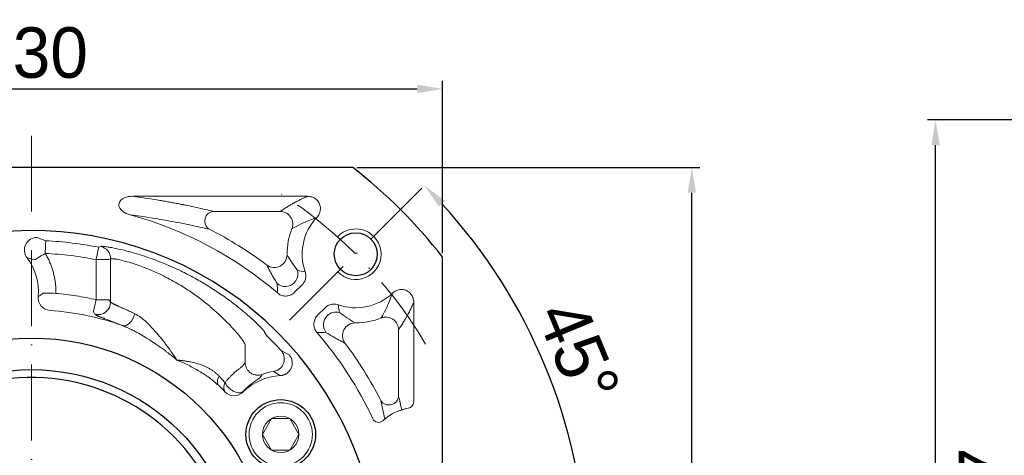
# Model space of a CAD drawing. Header units: millimetres. Extents: x 6153 to 7022, y -675 to -61.
# Tile 5 of 12: x 6309 to 6464, y -260 to -191. Entities that reach past the tile are written whole.
import ezdxf

# ---------------------------------------------------------------- set-up
doc = ezdxf.new("R2010")
doc.units = ezdxf.units.MM
doc.header["$PDSIZE"] = -5
doc.linetypes.add('ACAD_ISO10W100', pattern=[18, 12, -3, 0, -3])
doc.layers.get('0').update_dxf_attribs({"lineweight": 18})
doc.layers.get('Defpoints').update_dxf_attribs({"lineweight": 18})
for name, color, linetype, lineweight in [('中心线层', 7, 'ACAD_ISO10W100', 0), ('尺寸线层', 3, 'Continuous', 18), ('粗实线', 7, 'Continuous', 40), ('细实线', 7, 'Continuous', 18)]:
    doc.layers.add(name, color=color, linetype=linetype, lineweight=lineweight)
doc.styles.add('工程字', font='txt')
doc.dimstyles.new('ISO-25', dxfattribs={"dimtxt": 8, "dimasz": 4, "dimexe": 1.25, "dimexo": 0.625, "dimgap": 1.7, "dimtad": 1, "dimtxsty": '工程字', "dimcen": 2, "dimdle": 8, "dimadec": 0, "dimazin": 0, "dimtfac": 1, "dimtmove": 0, "dimatfit": 3, "dimfxl": 1, "dimarcsym": 0})

# ---------------------------------------------------------------- blocks, each defined once
blk = doc.blocks.new('*D86')
at = {"layer": 'Defpoints', "color": 0}
for p in [(6375.69, -201.72), (6245.69, -228.34), (6375.69, -228.34)]:
    blk.add_point(p, dxfattribs=at)
at = {"layer": '尺寸线层', "color": 0, "lineweight": -2}
for p, q in [((6245.69, -227.71), (6245.69, -200.47)), ((6375.69, -227.71), (6375.69, -200.47)), ((6249.69, -201.72), (6371.69, -201.72))]:
    blk.add_line(p, q, dxfattribs=at)
at = {"layer": '尺寸线层', "color": 0}
for points in [[(6249.69, -201.05), (6249.69, -202.38), (6245.69, -201.72)], [(6371.69, -202.38), (6371.69, -201.05), (6375.69, -201.72)]]:
    blk.add_solid(points, dxfattribs=at)
at = {"layer": '尺寸线层', "color": 0, "insert": (6310.69, -196.02), "char_height": 8, "attachment_point": 5, "style": '工程字'}
blk.add_mtext('130', dxfattribs=at)
blk = doc.blocks.new('*D87')
at = {"layer": 'Defpoints', "color": 0}
for p in [(6374.68, -215.15), (6349.23, -240.61), (6395.56, -256.4), (6240.69, -279.14), (6380.69, -279.14)]:
    blk.add_point(p, dxfattribs=at)
at = {"layer": '尺寸线层', "color": 0, "lineweight": -2}
blk.add_line((6381.32, -279.14), (6399.81, -279.14), dxfattribs=at)
blk.add_arc((6310.69, -279.14), 87.87, 2.6085, 42.3915, dxfattribs=at)
at = {"layer": '尺寸线层', "color": 0}
for points in [[(6376.07, -219.44), (6375.1, -220.36), (6372.82, -217.01)], [(6397.8, -275.16), (6399.13, -275.13), (6398.56, -279.14)]]:
    blk.add_solid(points, dxfattribs=at)
at = {"layer": '尺寸线层', "color": 0, "insert": (6397.14, -243.34), "char_height": 8, "attachment_point": 5, "rotation": 292.5, "style": '工程字'}
blk.add_mtext('45%%d', dxfattribs=at)
blk = doc.blocks.new('*D89')
at = {"layer": 'Defpoints', "color": 0}
for p in [(6361.5, -214.14), (6415.08, -214.14), (6361.5, -344.14)]:
    blk.add_point(p, dxfattribs=at)
at = {"layer": '尺寸线层', "color": 0, "lineweight": -2}
for p, q in [((6362.12, -214.14), (6416.33, -214.14)), ((6415.08, -340.14), (6415.08, -218.14)), ((6362.12, -344.14), (6416.33, -344.14))]:
    blk.add_line(p, q, dxfattribs=at)
at = {"layer": '尺寸线层', "color": 0}
for points in [[(6415.75, -218.14), (6414.42, -218.14), (6415.08, -214.14)], [(6414.42, -340.14), (6415.75, -340.14), (6415.08, -344.14)]]:
    blk.add_solid(points, dxfattribs=at)
at = {"layer": '尺寸线层', "color": 0, "insert": (6409.38, -279.14), "char_height": 8, "attachment_point": 5, "rotation": 90, "style": '工程字'}
blk.add_mtext('130', dxfattribs=at)
blk = doc.blocks.new('*D97')
at = {"layer": 'Defpoints', "color": 0}
for p in [(6348.6, -217.35), (6272.78, -340.94)]:
    blk.add_point(p, dxfattribs=at)
at = {"layer": '尺寸线层', "color": 0, "lineweight": -2}
blk.add_line((6291.5, -310.42), (6275.65, -336.25), dxfattribs=at)
at = {"layer": '尺寸线层', "color": 0}
blk.add_solid([(6274.87, -335.77), (6276.43, -336.73), (6272.78, -340.94)], dxfattribs=at)
at = {"layer": '尺寸线层', "color": 0, "insert": (6280.33, -318.11), "char_height": 8.5, "attachment_point": 5, "rotation": 58.4699, "style": '工程字'}
blk.add_mtext('{{\\H0.9412x;∅145}}', dxfattribs=at)
blk = doc.blocks.new('*D110')
at = {"layer": 'Defpoints', "color": 0}
for p in [(6467.13, -224.14), (6540.44, -224.14), (6540.44, -334.14)]:
    blk.add_point(p, dxfattribs=at)
at = {"layer": '尺寸线层', "color": 0, "lineweight": -2}
for p, q in [((6539.81, -224.14), (6465.88, -224.14)), ((6467.13, -330.14), (6467.13, -228.14)), ((6539.81, -334.14), (6465.88, -334.14))]:
    blk.add_line(p, q, dxfattribs=at)
at = {"layer": '尺寸线层', "color": 0}
for points in [[(6467.79, -228.14), (6466.46, -228.14), (6467.13, -224.14)], [(6466.46, -330.14), (6467.79, -330.14), (6467.13, -334.14)]]:
    blk.add_solid(points, dxfattribs=at)
at = {"layer": '尺寸线层', "color": 0, "insert": (6461.43, -277.51), "char_height": 8, "attachment_point": 5, "rotation": 90, "style": '工程字'}
blk.add_mtext('%%C110h7', dxfattribs=at)
blk = doc.blocks.new('*D111')
at = {"layer": 'Defpoints', "color": 0}
for p in [(6453.62, -206.64), (6550.94, -206.64), (6550.94, -351.64)]:
    blk.add_point(p, dxfattribs=at)
at = {"layer": '尺寸线层', "color": 0, "lineweight": -2}
for p, q in [((6550.31, -206.64), (6452.37, -206.64)), ((6453.62, -347.64), (6453.62, -210.64)), ((6550.31, -351.64), (6452.37, -351.64))]:
    blk.add_line(p, q, dxfattribs=at)
at = {"layer": '尺寸线层', "color": 0}
for points in [[(6454.29, -210.64), (6452.96, -210.64), (6453.62, -206.64)], [(6452.96, -347.64), (6454.29, -347.64), (6453.62, -351.64)]]:
    blk.add_solid(points, dxfattribs=at)
at = {"layer": '尺寸线层', "color": 0, "insert": (6447.92, -279.14), "char_height": 8, "attachment_point": 5, "rotation": 90, "style": '工程字'}
blk.add_mtext('%%C145', dxfattribs=at)

msp = doc.modelspace()

# ---------------------------------------------------------------- linework, layer by layer
for p, q in [((6354.3308, -218.7168), (6326.6982, -218.7168)), ((6339.5039, -221.1084), (6350.0189, -221.1084)), ((6352.2845, -233.91), (6353.477, -232.7176)), ((6355.9239, -237.5494), (6357.1163, -236.3569)), ((6371.1171, -235.5031), (6371.1171, -251.2503)), ((6368.7255, -250.33), (6368.7255, -239.815))]:
    msp.add_line(p, q)
at = {"color": 7, "linetype": 'Continuous', "lineweight": 15}
for p, q in [((6312.9386, -225.7605), (6311.6022, -225.2143)), ((6321.6148, -226.6437), (6321.3139, -226.7799)), ((6322.9138, -228.7388), (6320.9165, -228.7388)), ((6320.9165, -235.0808), (6320.9165, -228.7388)), ((6322.9138, -228.7388), (6323.2049, -228.6006)), ((6323.2049, -235.4484), (6323.2049, -228.6006)), ((6322.9138, -235.0808), (6320.9165, -235.0808)), ((6322.9138, -235.0808), (6323.2049, -235.4484)), ((6347.8547, -240.7558), (6347.5471, -240.1929)), ((6344.4672, -245.0174), (6344.4672, -242.1918)), ((6351.4165, -243.7801), (6350.1391, -243.1074)), ((6340.3574, -247.1875), (6341.2708, -248.1993)), ((6341.2798, -249.5886), (6341.2774, -249.662)), ((6344.123, -249.6898), (6344.1168, -249.6216))]:
    msp.add_line(p, q, dxfattribs=at)
at = {"color": 7, "linetype": 'Continuous', "lineweight": 15, "flags": 128}
for points in [[(6312.8545, -227.7575), (6312.8705, -227.3762), (6312.886, -227.0089), (6312.9003, -226.6692), (6312.9129, -226.3694), (6312.9234, -226.1206), (6312.9314, -225.932), (6312.9365, -225.8105), (6312.9386, -225.7605)], [(6321.3139, -226.7799), (6321.304, -226.829), (6321.2798, -226.9482), (6321.2423, -227.1332), (6321.1928, -227.3772), (6321.1331, -227.6713), (6321.0655, -228.0046), (6320.9924, -228.3648), (6320.9165, -228.7388)], [(6312.8545, -227.7575), (6312.5317, -227.9529), (6312.2204, -228.1412), (6311.932, -228.3158), (6311.6767, -228.4703), (6311.4637, -228.5992), (6311.3006, -228.6979), (6311.1934, -228.7628), (6311.1458, -228.7916)], [(6312.5563, -234.0363), (6312.6119, -234.0374), (6312.7373, -234.0398), (6312.9278, -234.0434), (6313.1768, -234.0482), (6313.4752, -234.054), (6313.8123, -234.0604), (6314.176, -234.0674), (6314.5532, -234.0747)], [(6320.4661, -237.0266), (6320.4787, -236.9724), (6320.5069, -236.8503), (6320.5499, -236.6646), (6320.6061, -236.422), (6320.6734, -236.1313), (6320.7494, -235.8028), (6320.8314, -235.4484), (6320.9165, -235.0808)], [(6327.0236, -237.2961), (6326.8937, -237.7093), (6326.7098, -238.1029), (6326.4806, -238.4582), (6326.2169, -238.7585), (6325.9313, -238.9894), (6325.6372, -239.14), (6325.3487, -239.2033), (6325.0793, -239.1761)]]:
    msp.add_lwpolyline(points, dxfattribs=at)
for centre, radius, start, end in [((6310.6905, -279.1434), 59.5734, 49.253031, 74.803456), ((6361.9557, -227.8782), 8.4734, 136.7652, 199.134594), ((6310.6905, -279.1434), 61.9649, 53.09187, 62.996404), ((6361.9557, -227.8782), 10.8649, 158.187328, 180), ((6361.9557, -227.8782), 8.4734, 250.865406, 313.2348), ((6361.9557, -227.8782), 10.8649, 270, 291.812672), ((6310.6905, -279.1434), 59.5734, 25.057765, 40.746969), ((6310.6905, -279.1434), 61.9649, 27.003596, 36.90813)]:
    msp.add_arc(centre, radius, start, end)
at = {"color": 7, "linetype": 'Continuous', "lineweight": 15}
for centre, radius, start, end in [((6310.6905, -279.1434), 53.4303, 78.531535, 87.588538), ((6321.2028, -228.6029), 2.002, 0.066391, 78.125367), ((6321.2007, -235.4397), 2.0041, 256.752593, 359.750984), ((6310.6905, -279.1434), 53.4303, 42.411462, 45.927722), ((6341.4228, -247.9981), 1.3387, 142.737257, 207.867109), ((6371.6608, -260.1434), 8.0261, 99.847428, 132.500056), ((6371.6608, -260.1434), 8.0261, 98.570149, 128.126206)]:
    msp.add_arc(centre, radius, start, end, dxfattribs=at)
at = {"lineweight": 15}
for centre, start, end in [((6370.1171, -251.2503), 279.847428, 0), ((6365.5628, -253.4887), 205.057765, 312.500056)]:
    msp.add_arc(centre, 1, start, end, dxfattribs=at)
for centre, major_axis, ratio, start_param, end_param in [((6339.5039, -222.6026), (0.3502, 1.4585), 0.93641458, 0.25100834, 2.89058431), ((6349.099, -228.0032), (-1.7848, -0.9025), 0.98101458, 0.46610402, 2.67548863), ((6350.8138, -231.0001), (-0.5066, -1.9348), 0.99490252, 1.04372902, 2.09786363)]:
    msp.add_ellipse(centre, major_axis=major_axis, ratio=ratio, start_param=start_param, end_param=end_param)
at = {"extrusion": (0, 0, -1)}
for centre, major_axis, ratio, start_param, end_param in [((6358.8338, -239.0201), (-1.9348, -0.5066), 0.99490252, 1.04372902, 2.09786363), ((6361.8307, -240.7349), (-0.9025, -1.7848), 0.98101458, 0.46610402, 2.67548863), ((6367.2312, -250.33), (1.4585, 0.3502), 0.93641458, 0.25100834, 2.89058431)]:
    msp.add_ellipse(centre, major_axis=major_axis, ratio=ratio, start_param=start_param, end_param=end_param, dxfattribs=at)
for points, knots in [([(6326.3065, -221.6529), (6325.8772, -221.5502), (6325.4719, -221.3791), (6324.7644, -220.8312), (6324.4478, -220.4172), (6324.55, -219.4763), (6324.9631, -219.1331), (6325.7947, -218.7691), (6326.2499, -218.7034), (6326.6982, -218.7168)], [0, 0, 0, 0, 0.25, 0.25, 0.5, 0.5, 0.75, 0.75, 1, 1, 1, 1]), ([(6326.6982, -218.7168), (6327.9903, -218.8892), (6329.4145, -219.1012), (6330.8251, -219.3368), (6330.9985, -219.3662), (6331.037, -219.3727), (6331.0532, -219.3755), (6331.1051, -219.3843), (6331.2091, -219.402), (6331.5909, -219.4677), (6332.0102, -219.5417), (6332.3971, -219.6117), (6332.5028, -219.6309), (6332.5733, -219.6438), (6332.6051, -219.6497), (6332.7691, -219.6797), (6333.1624, -219.7525), (6333.8168, -219.8767), (6334.372, -219.9855), (6334.6655, -220.0441), (6334.7144, -220.0538), (6334.7287, -220.0567), (6334.7576, -220.0625), (6334.8301, -220.077), (6335.0185, -220.115), (6335.6566, -220.2449), (6337.1674, -220.5636), (6338.5678, -220.8836), (6339.5039, -221.1084)], [0, 0, 0, 0, 0.25, 0.28125, 0.28515625, 0.28515625, 0.2890625, 0.2890625, 0.296875, 0.3125, 0.375, 0.390625, 0.3984375, 0.3984375, 0.40625, 0.40625, 0.4375, 0.5, 0.5625, 0.5703125, 0.5703125, 0.57421875, 0.57421875, 0.578125, 0.59375, 0.625, 0.75, 1, 1, 1, 1]), ([(6354.3308, -218.7168), (6354.1772, -218.7832), (6353.9894, -218.866), (6353.6661, -219.0147), (6353.5515, -219.0683), (6353.3704, -219.155), (6353.2776, -219.1999), (6353.1816, -219.2471), (6353.1169, -219.2791), (6353.0839, -219.2955), (6352.7892, -219.4428), (6352.5703, -219.5581), (6352.2937, -219.7075), (6352.2102, -219.7533), (6352.097, -219.8162), (6352.0434, -219.8462), (6351.9942, -219.8739), (6351.9703, -219.8874), (6351.9586, -219.8941), (6351.9471, -219.9006), (6351.9395, -219.9049), (6351.9355, -219.9072), (6351.8189, -219.9735), (6351.6769, -220.0555), (6351.4256, -220.2053), (6351.3354, -220.2596), (6351.1914, -220.3479), (6351.1172, -220.3936), (6351.0269, -220.45), (6350.9808, -220.4789), (6350.9609, -220.4914), (6350.9476, -220.4998), (6350.9407, -220.5041), (6350.5175, -220.7713), (6350.2212, -220.9714), (6350.0189, -221.1084)], [0, 0, 0, 0, 0.125, 0.125, 0.1875, 0.1875, 0.21875, 0.234375, 0.234375, 0.25, 0.25, 0.375, 0.375, 0.4375, 0.4375, 0.46875, 0.484375, 0.484375, 0.4921875, 0.49609375, 0.49609375, 0.5, 0.5, 0.625, 0.625, 0.6875, 0.6875, 0.71875, 0.734375, 0.7421875, 0.74609375, 0.74609375, 0.75, 0.75, 1, 1, 1, 1]), ([(6354.3308, -218.7168), (6354.5668, -218.714), (6354.8069, -218.7504), (6355.2564, -218.9003), (6355.4722, -219.0166), (6355.8337, -219.3075), (6355.9875, -219.4833), (6356.2126, -219.8609), (6356.2914, -220.0657), (6356.3741, -220.4793), (6356.3808, -220.6935), (6356.3268, -221.112), (6356.2638, -221.3216), (6356.0737, -221.7193), (6355.94, -221.9104), (6355.7824, -222.0739)], [0, 0, 0, 0, 0.15185197, 0.15185197, 0.30422565, 0.30422565, 0.44880575, 0.44880575, 0.58461449, 0.58461449, 0.71758575, 0.71758575, 0.85399496, 0.85399496, 1, 1, 1, 1]), ([(6338.8254, -223.934), (6337.81, -223.7028), (6335.8813, -223.2636), (6332.7484, -222.6531), (6329.6724, -222.1192), (6327.3801, -221.8018), (6326.3065, -221.6532)], [0, 0, 0, 0, 0.29363982, 0.55770124, 0.79284234, 1, 1, 1, 1]), ([(6350.0189, -221.1084), (6350.5644, -221.1145), (6351.2614, -221.4111), (6352.0493, -222.575), (6352.0657, -223.3324), (6351.8687, -223.8411)], [0, 0, 0, 0, 0.5, 0.5, 1, 1, 1, 1]), ([(6355.7824, -222.074), (6355.3487, -222.2308), (6354.4088, -222.5706), (6353.1232, -223.1593), (6352.3051, -223.6039), (6351.8687, -223.8411)], [0, 0, 0, 0, 0.2854704, 0.61877015, 1, 1, 1, 1]), ([(6351.0913, -227.9838), (6351.3401, -228.3938), (6351.7908, -229.1364), (6352.441, -230.0523), (6352.7323, -230.4625)], [0, 0, 0, 0, 0.55207917, 1, 1, 1, 1]), ([(6349.5382, -232.5306), (6349.3404, -232.2098), (6348.9129, -231.5164), (6348.3823, -230.5522), (6348.0693, -229.9285), (6347.9025, -229.5963)], [0, 0, 0, 0, 0.28688943, 0.62011359, 1, 1, 1, 1]), ([(6353.9505, -230.6557), (6354.0237, -230.8644), (6354.0623, -231.0887), (6354.063, -231.5314), (6354.025, -231.756), (6353.8792, -232.1732), (6353.7696, -232.3716), (6353.584, -232.6048), (6353.5321, -232.6629), (6353.477, -232.7176)], [0, 0, 0, 0, 0.2991436, 0.2991436, 0.59840058, 0.59840058, 0.89632343, 0.89632343, 1, 1, 1, 1]), ([(6352.2226, -232.4089), (6351.9047, -232.7224), (6351.4177, -232.9608), (6350.3897, -233.0074), (6349.8831, -232.814), (6349.5382, -232.5306)], [0, 0, 0, 0, 0.5, 0.5, 1, 1, 1, 1]), ([(6371.1171, -235.5031), (6371.1199, -235.2671), (6371.0835, -235.027), (6370.9336, -234.5775), (6370.8173, -234.3617), (6370.5264, -234.0002), (6370.3506, -233.8463), (6369.973, -233.6213), (6369.7682, -233.5425), (6369.3545, -233.4598), (6369.1404, -233.4531), (6368.7218, -233.5071), (6368.5123, -233.57), (6368.1146, -233.7602), (6367.9235, -233.8939), (6367.7599, -234.0515)], [0, 0, 0, 0, 0.15185197, 0.15185197, 0.30422565, 0.30422565, 0.44880575, 0.44880575, 0.58461449, 0.58461449, 0.71758575, 0.71758575, 0.85399496, 0.85399496, 1, 1, 1, 1]), ([(6352.2845, -233.91), (6352.1283, -234.0679), (6351.9429, -234.2014), (6351.5435, -234.3969), (6351.3238, -234.4615), (6350.884, -234.5123), (6350.6579, -234.5002), (6350.2292, -234.4033), (6350.0208, -234.3176), (6349.7432, -234.1454), (6349.6562, -234.0812), (6349.5752, -234.0106)], [0, 0, 0, 0, 0.22445378, 0.22445378, 0.44908645, 0.44908645, 0.67125526, 0.67125526, 0.89260943, 0.89260943, 1, 1, 1, 1]), ([(6367.7599, -234.0515), (6367.6031, -234.4852), (6367.2633, -235.4251), (6366.6746, -236.7107), (6366.23, -237.5288), (6365.9928, -237.9652)], [0, 0, 0, 0, 0.2854704, 0.61877015, 1, 1, 1, 1]), ([(6359.1782, -235.8834), (6358.9695, -235.8102), (6358.7452, -235.7716), (6358.3025, -235.7709), (6358.0779, -235.8089), (6357.6607, -235.9547), (6357.4623, -236.0643), (6357.229, -236.2499), (6357.171, -236.3018), (6357.1163, -236.3569)], [0, 0, 0, 0, 0.2991436, 0.2991436, 0.59840058, 0.59840058, 0.89632343, 0.89632343, 1, 1, 1, 1]), ([(6371.1171, -235.5031), (6371.0506, -235.6567), (6370.9679, -235.8445), (6370.8192, -236.1677), (6370.7655, -236.2824), (6370.6789, -236.4635), (6370.634, -236.5563), (6370.5868, -236.6523), (6370.5548, -236.717), (6370.5384, -236.75), (6370.3911, -237.0447), (6370.2758, -237.2635), (6370.1264, -237.5402), (6370.0806, -237.6237), (6370.0177, -237.7369), (6369.9877, -237.7905), (6369.96, -237.8397), (6369.9465, -237.8636), (6369.9398, -237.8753), (6369.9333, -237.8868), (6369.929, -237.8944), (6369.9267, -237.8984), (6369.8604, -238.015), (6369.7784, -238.157), (6369.6286, -238.4083), (6369.5743, -238.4985), (6369.486, -238.6425), (6369.4403, -238.7167), (6369.3839, -238.807), (6369.355, -238.8531), (6369.3425, -238.873), (6369.3341, -238.8863), (6369.3298, -238.8932), (6369.0626, -239.3164), (6368.8624, -239.6127), (6368.7255, -239.815)], [0, 0, 0, 0, 0.125, 0.125, 0.1875, 0.1875, 0.21875, 0.234375, 0.234375, 0.25, 0.25, 0.375, 0.375, 0.4375, 0.4375, 0.46875, 0.484375, 0.484375, 0.4921875, 0.49609375, 0.49609375, 0.5, 0.5, 0.625, 0.625, 0.6875, 0.6875, 0.71875, 0.734375, 0.7421875, 0.74609375, 0.74609375, 0.75, 0.75, 1, 1, 1, 1]), ([(6355.9239, -237.5494), (6355.766, -237.7056), (6355.6325, -237.891), (6355.437, -238.2904), (6355.3724, -238.5101), (6355.3215, -238.9499), (6355.3337, -239.176), (6355.4306, -239.6047), (6355.5162, -239.8131), (6355.6885, -240.0907), (6355.7527, -240.1777), (6355.8233, -240.2587)], [0, 0, 0, 0, 0.22445378, 0.22445378, 0.44908645, 0.44908645, 0.67125526, 0.67125526, 0.89260943, 0.89260943, 1, 1, 1, 1]), ([(6357.425, -237.6113), (6357.1115, -237.9292), (6356.8731, -238.4162), (6356.8265, -239.4442), (6357.0199, -239.9508), (6357.3033, -240.2957)], [0, 0, 0, 0, 0.5, 0.5, 1, 1, 1, 1]), ([(6361.8501, -238.7426), (6361.4401, -238.4938), (6360.6975, -238.0431), (6359.7816, -237.3929), (6359.3714, -237.1016)], [0, 0, 0, 0, 0.55207917, 1, 1, 1, 1]), ([(6368.7255, -239.815), (6368.7194, -239.2695), (6368.4228, -238.5725), (6367.2589, -237.7846), (6366.5015, -237.7682), (6365.9928, -237.9652)], [0, 0, 0, 0, 0.5, 0.5, 1, 1, 1, 1]), ([(6357.3033, -240.2957), (6357.6241, -240.4935), (6358.3175, -240.921), (6359.2817, -241.4516), (6359.9054, -241.7646), (6360.2376, -241.9314)], [0, 0, 0, 0, 0.28688943, 0.62011359, 1, 1, 1, 1])]:
    msp.add_open_spline(points, degree=3, knots=knots)
at = {"color": 7, "linetype": 'Continuous', "lineweight": 15}
for points, knots in [([(6311.6022, -225.2144), (6310.848, -225.2012), (6310.1152, -225.64), (6309.6088, -226.6323), (6309.535, -227.0168), (6309.6035, -227.7561), (6309.7444, -228.1181), (6309.9705, -228.4156)], [0, 0, 0, 0, 0.5, 0.5, 0.75, 0.75, 1, 1, 1, 1]), ([(6347.5471, -240.1929), (6347.541, -240.1823), (6347.5258, -240.1562), (6347.4831, -240.0951), (6347.4055, -239.9952), (6347.2902, -239.8586), (6347.0896, -239.6339), (6346.7738, -239.2992), (6346.256, -238.7814), (6345.2721, -237.8486), (6343.7739, -236.5455), (6341.7492, -234.9896), (6339.7774, -233.6192), (6337.636, -232.293), (6335.7736, -231.2666), (6334.2221, -230.4926), (6332.652, -229.7611), (6331.1488, -229.1331), (6329.5999, -228.5526), (6328.0889, -228.0317), (6326.2158, -227.4725), (6324.6221, -227.0859), (6323.6103, -226.8799), (6323.0184, -226.7749), (6322.4945, -226.6926), (6322.1213, -226.6474), (6321.8729, -226.6292), (6321.7462, -226.6262), (6321.6579, -226.6306), (6321.6289, -226.6394), (6321.6148, -226.6437)], [0, 0, 0, 0, 0.00717924, 0.01765149, 0.03142474, 0.04831427, 0.06252366, 0.09361596, 0.12478843, 0.16115351, 0.25025226, 0.31264536, 0.37528133, 0.43767886, 0.50007714, 0.52899772, 0.56243714, 0.62495458, 0.6477695, 0.68736067, 0.74954403, 0.81185597, 0.85006507, 0.87438562, 0.89729148, 0.93702623, 0.95389976, 0.97002538, 0.98539385, 1, 1, 1, 1]), ([(6320.9165, -228.7388), (6319.5826, -228.4954), (6316.9146, -228.0087), (6314.2079, -227.8412), (6312.8545, -227.7575)], [0, 0, 0, 0, 0.5, 1, 1, 1, 1]), ([(6312.8545, -227.7575), (6312.9111, -227.8528), (6313.0243, -228.0432), (6313.1836, -228.3343), (6313.3349, -228.6288), (6313.4774, -228.9272), (6313.6115, -229.2294), (6313.7369, -229.5353), (6313.8537, -229.845), (6313.962, -230.1585), (6314.0617, -230.4758), (6314.183, -230.9028), (6314.312, -231.4417), (6314.4301, -232.0942), (6314.5101, -232.7508), (6314.5553, -233.4116), (6314.5539, -233.8533), (6314.5532, -234.0747)], [0, 0, 0, 0, 0.05018566, 0.10022746, 0.15016497, 0.20003801, 0.24988655, 0.29975063, 0.34967023, 0.39968522, 0.44983524, 0.50015959, 0.60059181, 0.70047254, 0.8001204, 0.89985622, 1, 1, 1, 1]), ([(6323.2049, -228.6006), (6323.2114, -228.5977), (6323.2246, -228.5918), (6323.2571, -228.5862), (6323.2988, -228.5829), (6323.3506, -228.5822), (6323.4119, -228.584), (6323.4828, -228.5886), (6323.5632, -228.5958), (6323.6529, -228.6058), (6323.7517, -228.6187), (6323.8597, -228.6343), (6324.052, -228.6649), (6324.5885, -228.7632), (6325.598, -228.9985), (6326.8272, -229.3658), (6327.8443, -229.7124), (6328.7872, -230.07), (6329.8578, -230.5194), (6331.0089, -231.0432), (6332.5604, -231.8135), (6334.4061, -232.8591), (6336.3393, -234.1501), (6338.0373, -235.422), (6339.5949, -236.718), (6340.9943, -238.0027), (6342.0476, -239.0786), (6342.7394, -239.837), (6343.2362, -240.4066), (6343.5877, -240.8307), (6343.8262, -241.1359), (6343.9652, -241.3203), (6344.0577, -241.4495), (6344.1216, -241.5463), (6344.1575, -241.6064), (6344.1705, -241.6331), (6344.1761, -241.6447)], [0, 0, 0, 0, 0.00914061, 0.01829122, 0.02744982, 0.03661423, 0.04578213, 0.05495107, 0.06411856, 0.07328208, 0.08243914, 0.0915873, 0.10072426, 0.12751331, 0.20070737, 0.2516416, 0.27546909, 0.31276497, 0.35013017, 0.38261241, 0.42516092, 0.49996099, 0.5621883, 0.62471188, 0.68733255, 0.74973448, 0.81252167, 0.8507891, 0.87543228, 0.91542513, 0.93758022, 0.9508359, 0.96860495, 0.9815313, 0.99198991, 1, 1, 1, 1]), ([(6311.7627, -234.6064), (6311.7167, -235.1334), (6311.8908, -235.6766), (6312.5752, -236.477), (6313.0858, -236.7338), (6313.6139, -236.7698)], [0, 0, 0, 0, 0.5, 0.5, 1, 1, 1, 1]), ([(6311.7627, -234.6064), (6311.8947, -234.514), (6312.1643, -234.3255), (6312.4239, -234.134), (6312.5563, -234.0363)], [0, 0, 0, 0, 0.48966429, 1, 1, 1, 1]), ([(6314.5532, -234.0747), (6315.6223, -234.186), (6317.7612, -234.4086), (6319.8645, -234.8567), (6320.9165, -235.0808)], [0, 0, 0, 0, 0.49980671, 1, 1, 1, 1]), ([(6323.2049, -235.4484), (6323.2115, -235.4572), (6323.2248, -235.4747), (6323.2576, -235.5045), (6323.2996, -235.5367), (6323.3515, -235.5716), (6323.4127, -235.6092), (6323.483, -235.6494), (6323.5622, -235.6924), (6323.6501, -235.738), (6323.7463, -235.7862), (6323.8507, -235.8372), (6323.963, -235.8908), (6324.083, -235.9471), (6324.2104, -236.006), (6324.4617, -236.1211), (6324.8776, -236.3075), (6325.4078, -236.5448), (6325.8692, -236.7543), (6326.2352, -236.9229), (6326.6193, -237.1023), (6326.8888, -237.2314), (6327.0239, -237.2961)], [0, 0, 0, 0, 0.03629112, 0.07252208, 0.10868869, 0.144785, 0.18080355, 0.21673551, 0.25257088, 0.28829867, 0.32390706, 0.3593836, 0.39471536, 0.42988911, 0.46489152, 0.49970928, 0.62503412, 0.7491784, 0.81120939, 0.87375295, 0.93672029, 1, 1, 1, 1]), ([(6320.7415, -237.3905), (6320.7483, -237.3985), (6320.762, -237.4145), (6320.795, -237.4412), (6320.837, -237.4698), (6320.8886, -237.5006), (6320.9496, -237.5335), (6321.0197, -237.5687), (6321.099, -237.6061), (6321.1871, -237.6458), (6321.2841, -237.6878), (6321.3896, -237.7322), (6321.5036, -237.779), (6321.626, -237.8282), (6321.7565, -237.8799), (6321.8951, -237.9342), (6322.0415, -237.991), (6322.1957, -238.0504), (6322.4035, -238.1301), (6322.6739, -238.2335), (6323.0182, -238.3652), (6323.3862, -238.5065), (6323.7768, -238.6578), (6324.1897, -238.8196), (6324.6221, -238.9911), (6324.9269, -239.1144), (6325.0793, -239.1761)], [0, 0, 0, 0, 0.03423776, 0.06836532, 0.10239098, 0.1363224, 0.17016659, 0.20393, 0.23761852, 0.27123756, 0.30479203, 0.33828644, 0.37172493, 0.4051113, 0.43844906, 0.47174149, 0.50499168, 0.53820256, 0.57137698, 0.63279045, 0.69410659, 0.75534469, 0.81652619, 0.87767573, 0.93882224, 1, 1, 1, 1]), ([(6327.0236, -237.2961), (6327.3231, -237.4673), (6327.9293, -237.8138), (6329.1154, -238.8434), (6330.5504, -240.3695), (6332.1788, -242.4229), (6333.1844, -243.887), (6333.6905, -244.6237)], [0, 0, 0, 0, 0.11909866, 0.24099414, 0.48881998, 0.74276529, 1, 1, 1, 1]), ([(6333.6905, -244.6237), (6333.5125, -244.4767), (6333.1794, -244.2015), (6332.7073, -243.825), (6332.301, -243.5083), (6331.9621, -243.2501), (6331.3819, -242.8158), (6330.5944, -242.2501), (6329.5015, -241.5171), (6328.4483, -240.8604), (6327.5111, -240.3271), (6326.7874, -239.9475), (6326.2717, -239.6939), (6325.8271, -239.4896), (6325.4426, -239.3239), (6325.1952, -239.2283), (6325.0769, -239.1827)], [0, 0, 0, 0, 0.06724398, 0.12590188, 0.17594417, 0.21734337, 0.25007562, 0.38718683, 0.50004322, 0.63424896, 0.75019094, 0.8164279, 0.87500043, 0.92019104, 0.96185991, 1, 1, 1, 1]), ([(6350.1391, -243.1074), (6350.258, -243.2629), (6350.485, -243.5602), (6350.6444, -244.085), (6350.6727, -244.61), (6350.5636, -245.126), (6350.322, -245.5992), (6349.9667, -245.9914), (6349.5122, -246.2962), (6349.1542, -246.3839), (6348.9695, -246.4291)], [0, 0, 0, 0, 0.13619565, 0.26029184, 0.37691011, 0.50106373, 0.62417948, 0.74358377, 0.86776019, 1, 1, 1, 1]), ([(6350.013, -247.0878), (6350.0622, -247.0843), (6350.1595, -247.0776), (6350.302, -247.0543), (6350.4381, -247.0229), (6350.5662, -246.9837), (6350.6852, -246.9387), (6350.7942, -246.8897), (6350.8926, -246.8384), (6350.9801, -246.7866), (6351.1915, -246.6474), (6351.4917, -246.3688), (6351.7789, -245.8886), (6351.9252, -245.3458), (6351.9164, -244.8798), (6351.8309, -244.5109), (6351.7286, -244.2463), (6351.59, -243.9954), (6351.4729, -243.8501), (6351.4165, -243.7801)], [0, 0, 0, 0, 0.03312158, 0.06547339, 0.09679648, 0.12684066, 0.15537033, 0.18216914, 0.20704323, 0.22982303, 0.25036379, 0.37698015, 0.50040068, 0.62112442, 0.749749, 0.80850302, 0.8748057, 0.9396706, 1, 1, 1, 1]), ([(6333.6905, -244.6237), (6333.7869, -244.633), (6333.9788, -244.6515), (6334.2645, -244.6829), (6334.546, -244.7168), (6334.8223, -244.7535), (6335.0926, -244.7929), (6335.3561, -244.8351), (6335.8495, -244.9217), (6336.5519, -245.0738), (6337.3161, -245.2994), (6337.9192, -245.5286), (6338.3876, -245.7399), (6338.8336, -245.977), (6339.2554, -246.2398), (6339.6509, -246.5288), (6340.0216, -246.8416), (6340.2453, -247.0723), (6340.3571, -247.1875)], [0, 0, 0, 0, 0.03731264, 0.07428011, 0.1108017, 0.1467845, 0.18214205, 0.21679322, 0.25066133, 0.37793197, 0.50034466, 0.57217689, 0.64394645, 0.71555499, 0.78695622, 0.85814604, 0.9291548, 1, 1, 1, 1]), ([(6340.2393, -248.6238), (6339.7723, -248.2149), (6338.8321, -247.3917), (6337.2292, -246.3571), (6335.5088, -245.4283), (6334.3009, -244.8938), (6333.6905, -244.6237)], [0, 0, 0, 0, 0.24401068, 0.4912234, 0.74289563, 1, 1, 1, 1]), ([(6341.2698, -248.1993), (6341.3184, -248.1385), (6341.4161, -248.0165), (6341.5642, -247.8414), (6341.7135, -247.6713), (6341.8639, -247.5068), (6342.0149, -247.3478), (6342.1661, -247.1942), (6342.317, -247.0461), (6342.6015, -246.7757), (6343.0071, -246.419), (6343.3819, -246.1147), (6343.634, -245.9156), (6343.795, -245.7891), (6343.9341, -245.6779), (6344.0471, -245.5824), (6344.1335, -245.5011), (6344.1618, -245.4606), (6344.1761, -245.4402)], [0, 0, 0, 0, 0.03455021, 0.0693758, 0.10452171, 0.14003319, 0.17595582, 0.21233558, 0.24921905, 0.28665353, 0.42542084, 0.57114382, 0.63796944, 0.70661392, 0.77711479, 0.84949838, 0.92378569, 1, 1, 1, 1]), ([(6344.1761, -245.4402), (6344.2241, -245.3694), (6344.3211, -245.2264), (6344.4182, -245.0875), (6344.4672, -245.0174)], [0, 0, 0, 0, 0.49493107, 1, 1, 1, 1]), ([(6344.4672, -245.0174), (6344.4682, -245.2891), (6344.5272, -245.5928), (6344.7397, -246.0293), (6344.8308, -246.1709), (6345.0503, -246.4304), (6345.1786, -246.5483), (6345.4616, -246.7469), (6345.616, -246.8276), (6345.9348, -246.9458), (6346.0988, -246.9833), (6346.5815, -247.0349), (6346.8873, -246.9871), (6347.1432, -246.8958)], [0, 0, 0, 0, 0.25, 0.25, 0.375, 0.375, 0.5, 0.5, 0.625, 0.625, 0.75, 0.75, 1, 1, 1, 1]), ([(6344.1168, -249.6216), (6344.1658, -249.5694), (6344.2623, -249.4663), (6344.4033, -249.3234), (6344.5386, -249.1909), (6344.6679, -249.0687), (6344.7909, -248.956), (6344.9077, -248.8522), (6345.0181, -248.7567), (6345.1222, -248.6688), (6345.2201, -248.588), (6345.3118, -248.5139), (6345.3975, -248.446), (6345.4771, -248.3838), (6345.551, -248.3271), (6345.6193, -248.2753), (6345.6821, -248.2283), (6345.7396, -248.1856), (6345.7921, -248.1471), (6345.8396, -248.1124), (6345.8825, -248.0814), (6345.9207, -248.0539), (6345.9546, -248.0295), (6345.9843, -248.0083), (6346.01, -247.9901), (6346.0317, -247.9747), (6346.0495, -247.962), (6346.0637, -247.952), (6346.0742, -247.9445), (6346.0812, -247.9396), (6346.2061, -247.8512), (6346.426, -247.6975), (6346.6218, -247.5584), (6346.7532, -247.4589), (6346.8365, -247.3903), (6346.895, -247.332), (6346.9132, -247.3035), (6346.9202, -247.2925)], [0, 0, 0, 0, 0.03197558, 0.063019, 0.09312038, 0.12226656, 0.15044228, 0.17763104, 0.20381574, 0.22897926, 0.2531048, 0.27617615, 0.29817791, 0.31909559, 0.33891566, 0.35762561, 0.37521394, 0.39167014, 0.40698463, 0.42114879, 0.43415483, 0.44599581, 0.45666555, 0.46615862, 0.47447029, 0.48159649, 0.48753403, 0.49228053, 0.4958333, 0.49819028, 0.49935012, 0.6233167, 0.74910185, 0.79083975, 0.87434423, 0.95133745, 1, 1, 1, 1]), ([(6341.2798, -249.5886), (6341.225, -249.5059), (6341.1134, -249.3377), (6341.067, -248.9949), (6341.1087, -248.6083), (6341.2174, -248.3341), (6341.2708, -248.1993)], [0, 0, 0, 0, 0.24578938, 0.50024519, 0.75428235, 1, 1, 1, 1]), ([(6341.2708, -248.1993), (6341.3489, -248.3352), (6341.5078, -248.6116), (6341.8531, -249.0019), (6342.2499, -249.3382), (6342.6734, -249.5953), (6343.1011, -249.7634), (6343.5035, -249.8274), (6343.8635, -249.7885), (6344.0332, -249.6767), (6344.1168, -249.6216)], [0, 0, 0, 0, 0.12297839, 0.25004461, 0.37706468, 0.4999394, 0.62276182, 0.75013271, 0.87694208, 1, 1, 1, 1]), ([(6341.2774, -249.662), (6341.6443, -250.043), (6342.1688, -250.2687), (6343.2212, -250.2787), (6343.7489, -250.0633), (6344.123, -249.6898)], [0, 0, 0, 0, 0.5, 0.5, 1, 1, 1, 1])]:
    msp.add_open_spline(points, degree=3, knots=knots, dxfattribs=at)
for points in [[(6309.9705, -228.4156), (6311.3032, -230.178), (6311.952, -232.404), (6311.7627, -234.6064)], [(6311.1458, -228.7916), (6310.7678, -228.6584), (6310.3775, -228.5323), (6309.9705, -228.4156)], [(6325.0769, -239.1827), (6321.3873, -237.8574), (6317.5221, -237.0419), (6313.6139, -236.7698)], [(6320.7415, -237.3905), (6320.6497, -237.2687), (6320.5579, -237.1474), (6320.4661, -237.0266)], [(6344.4672, -242.1918), (6344.3709, -242.0092), (6344.2738, -241.8269), (6344.1761, -241.6447)], [(6344.123, -249.6898), (6345.688, -248.1318), (6347.8084, -247.1996), (6350.013, -247.0878)], [(6347.1432, -246.8958), (6347.0682, -247.026), (6346.9939, -247.1582), (6346.9202, -247.2925)], [(6348.9695, -246.4291), (6348.3432, -246.5263), (6347.7362, -246.6815), (6347.1432, -246.8958)], [(6350.013, -247.0878), (6349.662, -246.851), (6349.3145, -246.633), (6348.9695, -246.4291)], [(6340.2394, -248.6237), (6340.5908, -248.9633), (6340.9368, -249.3094), (6341.2774, -249.662)]]:
    msp.add_open_spline(points, degree=3, dxfattribs=at)
for points in [[(6353.9505, -230.6557), (6353.5412, -230.5999), (6353.1352, -230.5349), (6352.7323, -230.4625)], [(6349.5752, -234.0106), (6349.565, -233.5204), (6349.5527, -233.027), (6349.5382, -232.5306)], [(6359.1782, -235.8834), (6359.234, -236.2927), (6359.299, -236.6987), (6359.3714, -237.1016)], [(6355.8233, -240.2587), (6356.3135, -240.2689), (6356.8069, -240.2812), (6357.3033, -240.2957)], [(6369.2261, -252.4955), (6369.0661, -251.7752), (6368.8992, -251.0533), (6368.7255, -250.33)], [(6365.8999, -251.0085), (6366.1166, -251.9604), (6366.3334, -252.9124), (6366.548, -253.9272)]]:
    msp.add_open_spline(points, degree=3)
at = {"layer": '中心线层'}
for p, q in [((6310.6905, -209.1434), (6310.6905, -349.1434)), ((6351.503, -238.3309), (6372.4084, -217.4255))]:
    msp.add_line(p, q, dxfattribs=at)
msp.add_arc((6310.6905, -279.1434), 72.5, 30.73805, 59.26195, dxfattribs=at)
at = {"layer": '粗实线', "lineweight": 30}
for p, q in [((6361.4965, -214.1434), (6259.8845, -214.1434)), ((6375.6905, -329.9494), (6375.6905, -228.3374))]:
    msp.add_line(p, q, dxfattribs=at)
for centre, radius in [((6361.9557, -227.8782), 3.4), ((6310.6905, -279.1434), 38), ((6310.6905, -279.1434), 33), ((6350.0946, -256.3934), 5.5)]:
    msp.add_circle(centre, radius, dxfattribs=at)
for radius, start, end in [(82.5, 38.01228, 51.98772), (55, 250.635704, 226.586158), (31.75, 229.931457, 168.194953)]:
    msp.add_arc((6310.6905, -279.1434), radius, start, end, dxfattribs=at)
at = {"layer": '细实线'}
msp.add_lwpolyline([(6352.9814, -256.3934), (6351.538, -253.8934), (6348.6513, -253.8934), (6347.2079, -256.3934), (6348.6513, -258.8934), (6351.538, -258.8934)], close=True, dxfattribs=at)
for radius in [5, 2.8868]:
    msp.add_circle((6350.0946, -256.3934), radius, dxfattribs=at)
msp.add_arc((6361.9557, -227.8782), 4, 225, 136.580774, dxfattribs=at)

# ---------------------------------------------------------------- dimensions: what is measured, and where the dimension line sits
at = {"layer": '尺寸线层'}
dim = msp.add_linear_dim(base=(6375.6905, -201.7161), p1=(6245.6905, -228.3374), p2=(6375.6905, -228.3374), dimstyle='ISO-25', dxfattribs=at)
dim.commit()
dim.dimension.update_dxf_attribs({"geometry": '*D86', "text_midpoint": (6310.6905, -196.0161)})
for base, p1, p2, text, picture, middle in [((6453.6234, -206.6434), (6550.9398, -351.6434), (6550.9398, -206.6434), '%%C<>', '*D111', (6453.6234, -279.1434)), ((6467.1276, -224.1434), (6540.4398, -334.1434), (6540.4398, -224.1434), '%%C<>h7', '*D110', (6467.1276, -277.5073))]:
    dim = msp.add_linear_dim(base=base, p1=p1, p2=p2, angle=90, text=text, dimstyle='ISO-25', override={"dimtxsty": '工程字'}, dxfattribs=at)
    dim.commit()
    dim.dimension.update_dxf_attribs({"geometry": picture, "text_midpoint": middle, "dimtype": 160})
dim = msp.add_linear_dim(base=(6415.0844, -214.1434), p1=(6361.4965, -344.1434), p2=(6361.4965, -214.1434), angle=90, dimstyle='ISO-25', dxfattribs=at)
dim.commit()
dim.dimension.update_dxf_attribs({"geometry": '*D89', "text_midpoint": (6409.3844, -279.1434)})
dim = msp.add_angular_dim_2l(base=(6395.5643, -256.4016), line1=((6240.6905, -279.1434), (6380.6905, -279.1434)), line2=((6349.2278, -240.6061), (6374.6836, -215.1503)), dimstyle='ISO-25', dxfattribs=at)
dim.commit()
dim.dimension.update_dxf_attribs({"geometry": '*D87', "text_midpoint": (6397.1359, -243.3366)})
dim = msp.add_diameter_dim_2p(p1=(6348.604, -217.3469), p2=(6272.7769, -340.9399), text='{{\\H0.9412x;<>}}', dimstyle='ISO-25', override={"dimtxt": 8.5, "dimasz": 5.5, "dimgap": 1.5}, dxfattribs=at)
dim.commit()
dim.dimension.update_dxf_attribs({"geometry": '*D97', "text_midpoint": (6285.0166, -320.9901), "dimtype": 163})

doc.saveas('drawing.dxf')
